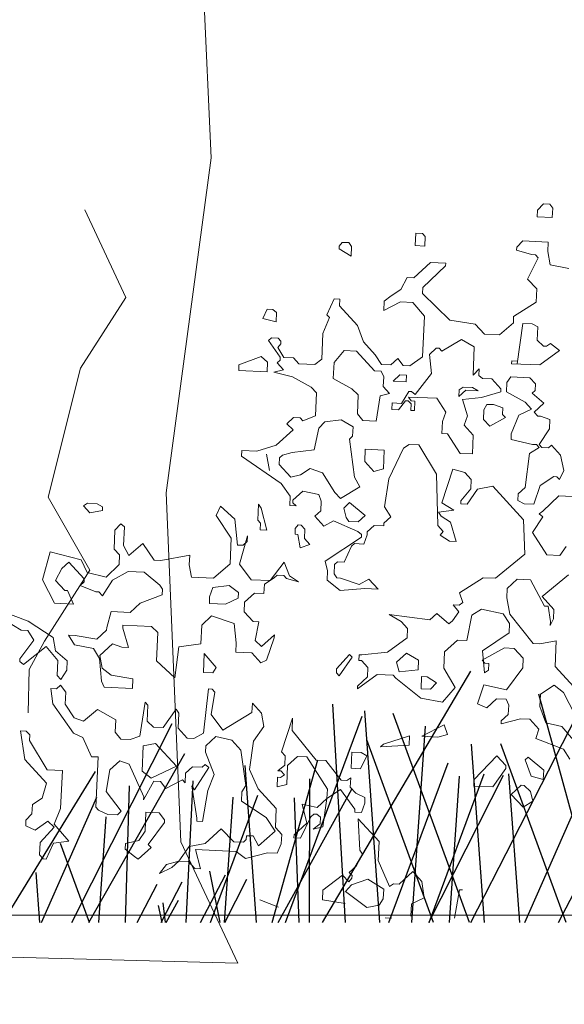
# Model space of a CAD drawing. Header units: metres. Extents: x 199581 to 207779, y 462378 to 466293.
# Tile 41 of 134: x 207401.295 to 207401.96, y 465967.631 to 465968.835. Entities that reach past the tile are written whole.
import ezdxf

# ---------------------------------------------------------------- set-up
doc = ezdxf.new("R2010")
doc.units = ezdxf.units.M
doc.layers.get('0').update_dxf_attribs({"lineweight": 25})
for name, color, linetype, lineweight in [('B-BOOM', 253, 'Continuous', 25), ('B-WE-GR-MAAIVELD-GD-G', 253, 'Continuous', 18), ('V-WE-GR-BOOM-SD', 10, 'Continuous', 18)]:
    doc.layers.add(name, color=color, linetype=linetype, lineweight=lineweight)

# ---------------------------------------------------------------- blocks, each defined once
blk = doc.blocks.new('struik2')
for p, q in [((215453.7045, 542677.9623), (215453.6798, 542677.9336)), ((215453.7332, 542677.9622), (215453.7045, 542677.9623)), ((215453.7455, 542677.9457), (215453.7332, 542677.9622)), ((215453.6798, 542677.9336), (215453.6797, 542677.9049)), ((215453.7453, 542677.9047), (215453.7455, 542677.9457)), ((215453.6797, 542677.9049), (215453.7453, 542677.9047)), ((215453.1584, 542677.8122), (215453.1582, 542677.7589)), ((215453.1871, 542677.8121), (215453.1584, 542677.8122)), ((215453.1994, 542677.7998), (215453.1871, 542677.8121)), ((215453.1992, 542677.7588), (215453.1994, 542677.7998)), ((215453.6219, 542677.7984), (215453.5972, 542677.7698)), ((215453.7327, 542677.7981), (215453.6219, 542677.7984)), ((215453.7325, 542677.757), (215453.7327, 542677.7981)), ((215452.8423, 542677.7599), (215452.83, 542677.7435)), ((215452.871, 542677.7598), (215452.8423, 542677.7599)), ((215452.8833, 542677.7434), (215452.871, 542677.7598)), ((215453.1582, 542677.7589), (215453.1992, 542677.7588)), ((215453.5972, 542677.7698), (215453.5972, 542677.7575)), ((215453.5972, 542677.7575), (215453.6627, 542677.7409)), ((215453.7447, 542677.6996), (215453.7325, 542677.757)), ((215452.83, 542677.7435), (215452.8299, 542677.7312)), ((215452.8299, 542677.7312), (215452.8832, 542677.7023)), ((215452.8832, 542677.7023), (215452.8833, 542677.7434)), ((215453.6914, 542677.7285), (215453.6501, 542677.6342)), ((215453.6627, 542677.7409), (215453.6792, 542677.7408)), ((215453.6792, 542677.7408), (215453.6914, 542677.7285)), ((215453.2277, 542677.6889), (215453.1578, 542677.6194)), ((215453.1986, 542677.5783), (215453.2933, 542677.6764)), ((215453.2934, 542677.6887), (215453.2277, 542677.6889)), ((215453.2933, 542677.6764), (215453.2934, 542677.6887)), ((215453.8267, 542677.687), (215453.7447, 542677.6996)), ((215453.129, 542677.6195), (215453.1043, 542677.5663)), ((215453.1578, 542677.6194), (215453.129, 542677.6195)), ((215453.6501, 542677.6342), (215453.691, 542677.5931)), ((215453.1986, 542677.5536), (215453.1986, 542677.5783)), ((215453.691, 542677.5931), (215453.6908, 542677.5356)), ((215453.0631, 542677.5377), (215453.0343, 542677.5131)), ((215453.1043, 542677.5663), (215453.0631, 542677.5377)), ((215453.3213, 542677.4425), (215453.1986, 542677.5536)), ((215453.6908, 542677.5356), (215453.5962, 542677.4703)), ((215452.8169, 542677.5138), (215452.788, 542677.4442)), ((215452.8415, 542677.5138), (215452.8169, 542677.5138)), ((215452.8414, 542677.485), (215452.8415, 542677.5138)), ((215453.0343, 542677.5131), (215453.0342, 542677.4721)), ((215453.0342, 542677.4721), (215453.1041, 542677.5129)), ((215453.1041, 542677.5129), (215453.1574, 542677.5127)), ((215453.1574, 542677.5127), (215453.2106, 542677.4551)), ((215452.5296, 542677.4573), (215452.513, 542677.4164)), ((215452.5542, 542677.4573), (215452.5296, 542677.4573)), ((215452.5705, 542677.4449), (215452.5542, 542677.4573)), ((215452.9232, 542677.4027), (215452.8414, 542677.485)), ((215453.2106, 542677.4551), (215453.21, 542677.2787)), ((215453.5962, 542677.4703), (215453.5961, 542677.4416)), ((215452.513, 542677.4164), (215452.5704, 542677.4039)), ((215452.5704, 542677.4039), (215452.5705, 542677.4449)), ((215452.8002, 542677.4319), (215452.7754, 542677.3622)), ((215452.788, 542677.4442), (215452.8002, 542677.4319)), ((215452.9517, 542677.3329), (215452.9232, 542677.4027)), ((215453.432, 542677.4298), (215453.3213, 542677.4425)), ((215453.4729, 542677.3887), (215453.432, 542677.4298)), ((215453.5961, 542677.4416), (215453.5385, 542677.3884)), ((215453.6372, 542677.4415), (215453.6202, 542677.2651)), ((215453.6782, 542677.4413), (215453.6372, 542677.4415)), ((215453.7028, 542677.4289), (215453.6782, 542677.4413)), ((215453.7026, 542677.3715), (215453.7028, 542677.4289)), ((215452.7754, 542677.3622), (215452.775, 542677.2514)), ((215453.3743, 542677.3603), (215453.2921, 542677.3072)), ((215453.4317, 542677.3314), (215453.3743, 542677.3603)), ((215453.5385, 542677.3884), (215453.4729, 542677.3887)), ((215453.7312, 542677.3468), (215453.7026, 542677.3715)), ((215452.5538, 542677.3342), (215452.5414, 542677.3219)), ((215452.5414, 542677.3219), (215452.5945, 542677.252)), ((215452.5825, 542677.3341), (215452.5538, 542677.3342)), ((215452.5948, 542677.3217), (215452.5825, 542677.3341)), ((215452.5947, 542677.3094), (215452.5948, 542677.3217)), ((215453.0049, 542677.2794), (215452.9517, 542677.3329)), ((215453.2676, 542677.3196), (215453.2387, 542677.291)), ((215453.2799, 542677.3195), (215453.2676, 542677.3196)), ((215453.2921, 542677.3072), (215453.2799, 542677.3195)), ((215453.4313, 542677.2083), (215453.4317, 542677.3314)), ((215453.7186, 542677.2648), (215453.8009, 542677.3302)), ((215453.7435, 542677.3468), (215453.7312, 542677.3468)), ((215453.76, 542677.359), (215453.7435, 542677.3468)), ((215453.8009, 542677.3302), (215453.76, 542677.359)), ((215452.5824, 542677.2931), (215452.5947, 542677.3094)), ((215452.6109, 542677.252), (215452.5824, 542677.2931)), ((215452.8695, 542677.2921), (215452.8283, 542677.2389)), ((215452.9229, 542677.292), (215452.8695, 542677.2921)), ((215453.0046, 542677.2097), (215452.9229, 542677.292)), ((215453.0335, 542677.2383), (215453.0049, 542677.2794)), ((215453.21, 542677.2787), (215453.1565, 542677.2379)), ((215453.2387, 542677.291), (215453.2508, 542677.2089)), ((215453.6202, 542677.2774), (215453.5956, 542677.2775)), ((215453.5956, 542677.2775), (215453.5956, 542677.2652)), ((215453.6202, 542677.2651), (215453.6202, 542677.2774)), ((215452.5125, 542677.2523), (215452.418, 542677.2115)), ((215452.5411, 542677.2276), (215452.5125, 542677.2523)), ((215452.5945, 542677.2397), (215452.5821, 542677.2274)), ((215452.5945, 542677.252), (215452.5945, 542677.2397)), ((215452.652, 542677.2518), (215452.6109, 542677.252)), ((215452.6765, 542677.2271), (215452.652, 542677.2518)), ((215452.775, 542677.2514), (215452.7462, 542677.2269)), ((215452.8283, 542677.2389), (215452.8281, 542677.1692)), ((215453.0745, 542677.2382), (215453.0335, 542677.2383)), ((215453.1033, 542677.2668), (215453.0745, 542677.2382)), ((215453.1278, 542677.238), (215453.1033, 542677.2668)), ((215453.1565, 542677.2379), (215453.1278, 542677.238)), ((215453.456, 542677.2369), (215453.4313, 542677.2083)), ((215453.4559, 542677.2082), (215453.456, 542677.2369)), ((215453.5956, 542677.2652), (215453.7186, 542677.2648)), ((215452.418, 542677.2115), (215452.4179, 542677.1869)), ((215452.541, 542677.1865), (215452.5411, 542677.2276)), ((215452.6108, 542677.1986), (215452.5697, 542677.1864)), ((215452.5821, 542677.2274), (215452.6108, 542677.1986)), ((215452.7462, 542677.2269), (215452.6765, 542677.2271)), ((215453.0334, 542677.2096), (215453.0046, 542677.2097)), ((215453.0456, 542677.1849), (215453.0334, 542677.2096)), ((215453.1154, 542677.197), (215453.0866, 542677.1684)), ((215453.1441, 542677.1969), (215453.1154, 542677.197)), ((215453.144, 542677.1682), (215453.1441, 542677.1969)), ((215453.2508, 542677.2089), (215453.1848, 542677.1147)), ((215453.4723, 542677.1958), (215453.4559, 542677.2082)), ((215453.5133, 542677.1957), (215453.4723, 542677.1958)), ((215453.5542, 542677.1546), (215453.5133, 542677.1957)), ((215453.5954, 542677.2078), (215453.5789, 542677.1832)), ((215453.6774, 542677.2075), (215453.5954, 542677.2078)), ((215453.702, 542677.1828), (215453.6774, 542677.2075)), ((215452.4179, 542677.1869), (215452.541, 542677.1865)), ((215452.5697, 542677.1864), (215452.6517, 542677.1698)), ((215452.6517, 542677.1698), (215452.7336, 542677.1285)), ((215452.8281, 542677.1692), (215452.91, 542677.1279)), ((215453.0455, 542677.1439), (215453.0456, 542677.1849)), ((215453.0866, 542677.1684), (215453.144, 542677.1682)), ((215453.3901, 542677.1551), (215453.3736, 542677.1428)), ((215453.4311, 542677.155), (215453.3901, 542677.1551)), ((215453.4557, 542677.1426), (215453.4311, 542677.155)), ((215453.5542, 542677.1423), (215453.5542, 542677.1546)), ((215453.5789, 542677.1832), (215453.5788, 542677.1422)), ((215453.6895, 542677.1418), (215453.7019, 542677.1541)), ((215453.7019, 542677.1541), (215453.702, 542677.1828)), ((215452.7336, 542677.1285), (215452.7582, 542677.1038)), ((215452.91, 542677.1279), (215452.9387, 542677.1032)), ((215453.033, 542677.1029), (215453.0741, 542677.1151)), ((215453.0741, 542677.1151), (215453.0455, 542677.1439)), ((215453.1562, 542677.1271), (215453.1273, 542677.0739)), ((215453.1685, 542677.1271), (215453.1562, 542677.1271)), ((215453.1848, 542677.1147), (215453.1685, 542677.1271)), ((215453.3736, 542677.1428), (215453.3736, 542677.1141)), ((215453.3736, 542677.1141), (215453.4024, 542677.1427)), ((215453.3899, 542677.1018), (215453.472, 542677.1138)), ((215453.4024, 542677.1427), (215453.4557, 542677.1426)), ((215453.472, 542677.1138), (215453.5542, 542677.1423)), ((215453.5788, 542677.1422), (215453.6607, 542677.1009)), ((215453.7427, 542677.1006), (215453.6895, 542677.1418)), ((215452.7582, 542677.1038), (215452.7578, 542677.0053)), ((215452.9387, 542677.1032), (215452.9384, 542677.0212)), ((215453.0204, 542676.9922), (215453.033, 542677.1029)), ((215453.0863, 542677.074), (215453.0862, 542677.0453)), ((215453.1273, 542677.0739), (215453.0863, 542677.074)), ((215453.1149, 542677.0452), (215453.1437, 542677.0861)), ((215453.1437, 542677.0861), (215453.156, 542677.0861)), ((215453.156, 542677.0861), (215453.1683, 542677.0738)), ((215453.1683, 542677.0861), (215453.1561, 542677.1025)), ((215453.1561, 542677.1025), (215453.2792, 542677.1021)), ((215453.1683, 542677.0738), (215453.1682, 542677.045)), ((215453.1848, 542677.086), (215453.1683, 542677.0861)), ((215453.1846, 542677.045), (215453.1848, 542677.086)), ((215453.2792, 542677.1021), (215453.32, 542677.0445)), ((215453.4143, 542677.0319), (215453.3899, 542677.1018)), ((215453.4965, 542677.085), (215453.4842, 542677.0604)), ((215453.5253, 542677.0849), (215453.4965, 542677.085)), ((215453.5662, 542677.0725), (215453.5253, 542677.0849)), ((215453.5661, 542677.0438), (215453.5662, 542677.0725)), ((215453.6893, 542677.0721), (215453.6359, 542677.0435)), ((215453.6607, 542677.1009), (215453.6893, 542677.0721)), ((215453.7016, 542677.0597), (215453.7427, 542677.1006)), ((215452.9384, 542677.0212), (215452.9629, 542676.9924)), ((215453.0862, 542677.0453), (215453.1149, 542677.0452)), ((215453.1682, 542677.045), (215453.1846, 542677.045)), ((215453.32, 542677.0445), (215453.3076, 542677.0036)), ((215453.4019, 542676.991), (215453.4143, 542677.0319)), ((215453.4842, 542677.0604), (215453.484, 542677.0194)), ((215453.484, 542677.0194), (215453.5126, 542676.9906)), ((215453.5126, 542676.9906), (215453.5784, 542677.0314)), ((215453.5784, 542677.0314), (215453.5661, 542677.0438)), ((215453.6359, 542677.0435), (215453.6069, 542676.9616)), ((215453.7179, 542677.0433), (215453.7016, 542677.0597)), ((215453.7302, 542677.0432), (215453.7179, 542677.0433)), ((215453.7712, 542677.0308), (215453.7302, 542677.0432)), ((215453.7711, 542676.9898), (215453.7712, 542677.0308)), ((215452.6634, 542676.9933), (215452.6346, 542676.9647)), ((215452.6922, 542676.9932), (215452.6634, 542676.9933)), ((215452.7044, 542676.9809), (215452.6922, 542676.9932)), ((215452.7578, 542677.0053), (215452.7044, 542676.9809)), ((215452.7988, 542676.9806), (215452.7741, 542676.9519)), ((215452.8686, 542676.9927), (215452.7988, 542676.9806)), ((215452.9218, 542676.9638), (215452.8686, 542676.9927)), ((215452.9629, 542676.9924), (215453.0204, 542676.9922)), ((215453.3076, 542677.0036), (215453.3074, 542676.9502)), ((215453.4428, 542676.9498), (215453.4019, 542676.991)), ((215453.7298, 542676.9202), (215453.7711, 542676.9898)), ((215452.6633, 542676.94), (215452.5933, 542676.8705)), ((215452.6346, 542676.9647), (215452.6633, 542676.94)), ((215452.7741, 542676.9519), (215452.7574, 542676.8576)), ((215452.9217, 542676.9228), (215452.9218, 542676.9638)), ((215453.3074, 542676.9502), (215453.332, 542676.9502)), ((215453.332, 542676.9502), (215453.3892, 542676.8679)), ((215453.4425, 542676.8677), (215453.4428, 542676.9498)), ((215453.6069, 542676.9616), (215453.6068, 542676.937)), ((215453.6068, 542676.937), (215453.7011, 542676.9202)), ((215452.9093, 542676.9105), (215452.9217, 542676.9228)), ((215452.9375, 542676.7463), (215452.9093, 542676.9105)), ((215453.1431, 542676.881), (215453.1677, 542676.8973)), ((215453.1677, 542676.8973), (215453.2088, 542676.8972)), ((215453.2088, 542676.8972), (215453.2904, 542676.7739)), ((215453.7298, 542676.9078), (215453.6887, 542676.8793)), ((215453.7011, 542676.9202), (215453.7175, 542676.9202)), ((215453.7175, 542676.9202), (215453.7298, 542676.9078)), ((215453.7421, 542676.9078), (215453.7298, 542676.9202)), ((215453.7708, 542676.9077), (215453.7421, 542676.9078)), ((215453.7832, 542676.92), (215453.7708, 542676.9077)), ((215453.8241, 542676.8788), (215453.7832, 542676.92)), ((215452.5933, 542676.8705), (215452.5112, 542676.842)), ((215452.7574, 542676.8576), (215452.663, 542676.8415)), ((215452.9789, 542676.8692), (215452.9788, 542676.8159)), ((215453.061, 542676.869), (215452.9789, 542676.8692)), ((215453.0607, 542676.7869), (215453.061, 542676.869)), ((215453.0852, 542676.7458), (215453.1431, 542676.881)), ((215453.3892, 542676.8679), (215453.4425, 542676.8677)), ((215453.6887, 542676.8793), (215453.6759, 542676.7316)), ((215453.8403, 542676.8131), (215453.8241, 542676.8788)), ((215452.4455, 542676.8422), (215452.4454, 542676.8176)), ((215452.4454, 542676.8176), (215452.6215, 542676.7063)), ((215452.5112, 542676.842), (215452.4455, 542676.8422)), ((215452.5683, 542676.7598), (215452.5522, 542676.8296)), ((215452.5522, 542676.8296), (215452.5683, 542676.7598)), ((215452.6219, 542676.8294), (215452.6095, 542676.8171)), ((215452.6095, 542676.8171), (215452.6095, 542676.7884)), ((215452.663, 542676.8415), (215452.6219, 542676.8294)), ((215452.9788, 542676.8159), (215453.0197, 542676.7748)), ((215453.8237, 542676.7722), (215453.8403, 542676.8131)), ((215452.6095, 542676.7884), (215452.6626, 542676.7349)), ((215452.7037, 542676.7471), (215452.7448, 542676.7756)), ((215452.7448, 542676.7756), (215452.7981, 542676.7591)), ((215453.0197, 542676.7748), (215453.0607, 542676.7869)), ((215453.2904, 542676.7739), (215453.3061, 542676.5523)), ((215453.3187, 542676.6507), (215453.3602, 542676.7983)), ((215453.3602, 542676.7983), (215453.4135, 542676.7858)), ((215453.4135, 542676.7858), (215453.4421, 542676.757)), ((215453.7416, 542676.7437), (215453.7992, 542676.7846)), ((215453.7992, 542676.7846), (215453.8115, 542676.7845)), ((215453.8115, 542676.7845), (215453.8237, 542676.7722)), ((215452.6626, 542676.7349), (215452.7037, 542676.7471)), ((215452.7981, 542676.7591), (215452.8552, 542676.6768)), ((215452.962, 542676.7052), (215452.9375, 542676.7463)), ((215453.0725, 542676.6228), (215453.0852, 542676.7458)), ((215453.4421, 542676.757), (215453.442, 542676.716)), ((215453.4707, 542676.7159), (215453.5364, 542676.7321)), ((215453.5364, 542676.7321), (215453.6755, 542676.5921)), ((215453.6759, 542676.7316), (215453.6471, 542676.703)), ((215453.7167, 542676.6617), (215453.7416, 542676.7437)), ((215452.6215, 542676.7063), (215452.6623, 542676.6528)), ((215452.8798, 542676.6521), (215452.962, 542676.7052)), ((215453.442, 542676.716), (215453.4008, 542676.6628)), ((215453.4295, 542676.6504), (215453.4707, 542676.7159)), ((215453.6471, 542676.703), (215453.647, 542676.6743)), ((215453.7576, 542676.6329), (215453.8235, 542676.7024)), ((215453.8235, 542676.7024), (215453.8809, 542676.7022)), ((215452.6623, 542676.6528), (215452.6622, 542676.6118)), ((215452.6746, 542676.6364), (215452.7158, 542676.6773)), ((215452.6746, 542676.6241), (215452.6746, 542676.6364)), ((215452.7158, 542676.6773), (215452.7855, 542676.6647)), ((215452.7855, 542676.6647), (215452.7977, 542676.636)), ((215452.7977, 542676.636), (215452.7975, 542676.595)), ((215452.8552, 542676.6768), (215452.8798, 542676.6521)), ((215452.9207, 542676.6356), (215452.8961, 542676.6111)), ((215452.9903, 542676.582), (215452.9207, 542676.6356)), ((215453.372, 542676.6218), (215453.3187, 542676.6507)), ((215453.4008, 542676.6628), (215453.4008, 542676.6505)), ((215453.4008, 542676.6505), (215453.4295, 542676.6504)), ((215453.647, 542676.6743), (215453.6757, 542676.6619)), ((215453.6757, 542676.6619), (215453.7167, 542676.6617)), ((215452.3627, 542676.5964), (215452.3461, 542676.5554)), ((215452.4282, 542676.5428), (215452.3627, 542676.5964)), ((215452.5268, 542676.6122), (215452.5266, 542676.5425)), ((215452.5391, 542676.5958), (215452.5268, 542676.6122)), ((215452.5675, 542676.5013), (215452.5391, 542676.5958)), ((215452.6622, 542676.6118), (215452.6909, 542676.6117)), ((215452.6909, 542676.6117), (215452.6746, 542676.6241)), ((215452.7975, 542676.595), (215452.7728, 542676.5704)), ((215452.8961, 542676.6111), (215452.9082, 542676.57)), ((215453.1011, 542676.5817), (215453.0725, 542676.6228)), ((215453.3063, 542676.6097), (215453.372, 542676.6218)), ((215453.3185, 542676.5933), (215453.3063, 542676.6097)), ((215453.3595, 542676.5685), (215453.3185, 542676.5933)), ((215453.7163, 542676.5387), (215453.7576, 542676.6083)), ((215453.7412, 542676.6206), (215453.7576, 542676.6329)), ((215453.7576, 542676.6083), (215453.7412, 542676.6206)), ((215451.7883, 542676.5859), (215451.7719, 542676.5736)), ((215451.7719, 542676.5736), (215451.8005, 542676.5448)), ((215451.8293, 542676.5858), (215451.7883, 542676.5859)), ((215451.8005, 542676.5448), (215451.8539, 542676.557)), ((215451.8539, 542676.5734), (215451.8293, 542676.5858)), ((215451.8539, 542676.557), (215451.8539, 542676.5734)), ((215452.3461, 542676.5554), (215452.4156, 542676.4608)), ((215452.7728, 542676.5704), (215452.8137, 542676.5293)), ((215452.8137, 542676.5293), (215452.8548, 542676.5538)), ((215452.8548, 542676.5538), (215452.9614, 542676.5124)), ((215452.9082, 542676.57), (215452.9205, 542676.5535)), ((215452.9205, 542676.5535), (215452.9615, 542676.5534)), ((215452.9615, 542676.5534), (215452.9903, 542676.582)), ((215453.0722, 542676.5407), (215453.0723, 542676.5531)), ((215453.0723, 542676.5531), (215453.1011, 542676.5817)), ((215453.3061, 542676.5523), (215453.3306, 542676.5276)), ((215453.3879, 542676.4864), (215453.3595, 542676.5685)), ((215453.6755, 542676.5921), (215453.6873, 542676.4444)), ((215452.4442, 542676.432), (215452.4282, 542676.5428)), ((215452.5266, 542676.5425), (215452.5389, 542676.5302)), ((215452.5389, 542676.5302), (215452.5388, 542676.5014)), ((215452.6906, 542676.5133), (215452.6905, 542676.4886)), ((215452.703, 542676.5296), (215452.6906, 542676.5133)), ((215452.7153, 542676.5296), (215452.703, 542676.5296)), ((215452.7316, 542676.5131), (215452.7153, 542676.5296)), ((215452.7315, 542676.4721), (215452.7316, 542676.5131)), ((215452.9614, 542676.5124), (215452.9777, 542676.5)), ((215453.0024, 542676.5123), (215453.0312, 542676.5409)), ((215453.0024, 542676.4999), (215453.0024, 542676.5123)), ((215453.0312, 542676.5409), (215453.0722, 542676.5407)), ((215453.3306, 542676.5276), (215453.3183, 542676.5112)), ((215453.3183, 542676.5112), (215453.3592, 542676.4865)), ((215453.7816, 542676.4441), (215453.7163, 542676.5387)), ((215451.911, 542676.4747), (215451.9108, 542676.3927)), ((215451.9357, 542676.5034), (215451.911, 542676.4747)), ((215451.9521, 542676.491), (215451.9357, 542676.5034)), ((215451.9518, 542676.409), (215451.9521, 542676.491)), ((215452.4563, 542676.3499), (215452.4854, 542676.4729)), ((215452.4854, 542676.4729), (215452.4853, 542676.4483)), ((215452.5388, 542676.5014), (215452.5675, 542676.5013)), ((215452.6905, 542676.4886), (215452.7028, 542676.4886)), ((215452.7028, 542676.4886), (215452.715, 542676.4311)), ((215452.756, 542676.4474), (215452.7315, 542676.4721)), ((215452.9777, 542676.4877), (215452.8256, 542676.3774)), ((215452.9777, 542676.5), (215452.9777, 542676.4877)), ((215452.9899, 542676.459), (215453.0024, 542676.4999)), ((215453.3592, 542676.4865), (215453.3879, 542676.4864)), ((215453.8638, 542676.4849), (215453.8391, 542676.4439)), ((215452.4156, 542676.4608), (215452.4152, 542676.35)), ((215452.4688, 542676.4319), (215452.4442, 542676.432)), ((215452.4853, 542676.4483), (215452.4688, 542676.4319)), ((215452.715, 542676.4311), (215452.756, 542676.4474)), ((215452.9076, 542676.3772), (215452.9365, 542676.4468)), ((215452.9365, 542676.4468), (215452.9489, 542676.4591)), ((215452.9489, 542676.4591), (215452.9899, 542676.459)), ((215453.6873, 542676.4444), (215453.5639, 542676.334)), ((215453.8391, 542676.4439), (215453.7816, 542676.4441)), ((215451.9108, 542676.3927), (215451.9353, 542676.368)), ((215451.9763, 542676.3679), (215451.9518, 542676.409)), ((215452.0339, 542676.421), (215451.9763, 542676.3679)), ((215452.087, 542676.3511), (215452.0339, 542676.421)), ((215451.6358, 542676.369), (215451.6067, 542676.246)), ((215451.7711, 542676.3398), (215451.6358, 542676.369)), ((215451.7997, 542676.2864), (215451.7711, 542676.3398)), ((215451.9353, 542676.368), (215451.9352, 542676.327)), ((215452.1158, 542676.351), (215452.087, 542676.3511)), ((215452.2389, 542676.3793), (215452.1158, 542676.351)), ((215452.2388, 542676.3383), (215452.2389, 542676.3793)), ((215452.2509, 542676.2849), (215452.2388, 542676.3383)), ((215452.4152, 542676.35), (215452.3453, 542676.2846)), ((215452.5094, 542676.2841), (215452.4563, 542676.3499)), ((215452.6491, 542676.3657), (215452.5914, 542676.2838)), ((215452.6735, 542676.3082), (215452.6491, 542676.3657)), ((215452.8256, 542676.3774), (215452.8377, 542676.3364)), ((215452.8664, 542676.324), (215452.8665, 542676.365)), ((215452.8665, 542676.365), (215452.8789, 542676.3773)), ((215452.8789, 542676.3773), (215452.9076, 542676.3772)), ((215453.7688, 542676.2636), (215453.8798, 542676.3617)), ((215451.6641, 542676.2458), (215451.6889, 542676.299)), ((215451.6889, 542676.299), (215451.7177, 542676.3277)), ((215451.7177, 542676.3277), (215451.7873, 542676.2577)), ((215451.9352, 542676.327), (215451.8817, 542676.2697)), ((215451.9103, 542676.2573), (215451.9761, 542676.2981)), ((215451.9761, 542676.2981), (215452.0458, 542676.2979)), ((215452.0458, 542676.2979), (215452.1154, 542676.2443)), ((215452.5668, 542676.2675), (215452.6079, 542676.2961)), ((215452.6079, 542676.2961), (215452.6202, 542676.3084)), ((215452.6202, 542676.3084), (215452.6489, 542676.3083)), ((215452.6489, 542676.3083), (215452.6612, 542676.2959)), ((215452.6612, 542676.2959), (215452.7145, 542676.2834)), ((215452.7145, 542676.2834), (215452.6735, 542676.3082)), ((215452.8377, 542676.3364), (215452.8376, 542676.2954)), ((215452.8376, 542676.2954), (215452.8949, 542676.2541)), ((215452.8787, 542676.3075), (215452.8664, 542676.324)), ((215452.8951, 542676.3075), (215452.8787, 542676.3075)), ((215452.977, 542676.2826), (215452.8951, 542676.3075)), ((215453.0181, 542676.3071), (215452.977, 542676.2826)), ((215453.059, 542676.2659), (215453.0181, 542676.3071)), ((215453.5105, 542676.3342), (215453.4118, 542676.2648)), ((215453.5639, 542676.334), (215453.5105, 542676.3342)), ((215453.6171, 542676.2928), (215453.6582, 542676.3337)), ((215453.6582, 542676.3337), (215453.7156, 542676.3335)), ((215453.7156, 542676.3335), (215453.7809, 542676.2226)), ((215451.7873, 542676.2577), (215451.7872, 542676.2454)), ((215451.8817, 542676.2697), (215451.7997, 542676.2864)), ((215451.8691, 542676.1877), (215451.9103, 542676.2573)), ((215452.3453, 542676.2846), (215452.2509, 542676.2849)), ((215452.4149, 542676.2557), (215452.3451, 542676.2436)), ((215452.4559, 542676.2268), (215452.4149, 542676.2557)), ((215452.5914, 542676.2838), (215452.5094, 542676.2841)), ((215452.5666, 542676.2265), (215452.5668, 542676.2675)), ((215452.8949, 542676.2541), (215453.0016, 542676.2661)), ((215453.0016, 542676.2661), (215453.059, 542676.2659)), ((215453.4118, 542676.2648), (215453.4281, 542676.2237)), ((215453.6169, 542676.2518), (215453.6171, 542676.2928)), ((215453.8219, 542676.2101), (215453.7688, 542676.2636)), ((215451.6067, 542676.246), (215451.6638, 542676.1473)), ((215451.705, 542676.2046), (215451.6641, 542676.2458)), ((215451.7872, 542676.2454), (215451.7708, 542676.229)), ((215451.7708, 542676.229), (215451.8404, 542676.2042)), ((215452.1154, 542676.2443), (215452.1277, 542676.2279)), ((215452.1277, 542676.2279), (215452.1276, 542676.2033)), ((215452.3451, 542676.2436), (215452.3327, 542676.2026)), ((215452.4558, 542676.2022), (215452.4559, 542676.2268)), ((215452.4844, 542676.1857), (215452.5256, 542676.2266)), ((215452.5256, 542676.2266), (215452.5666, 542676.2265)), ((215453.4117, 542676.2115), (215453.3871, 542676.2115)), ((215453.3871, 542676.2115), (215453.4116, 542676.1827)), ((215453.4281, 542676.2237), (215453.4117, 542676.2115)), ((215453.6331, 542676.182), (215453.6169, 542676.2518)), ((215453.7809, 542676.2226), (215453.7973, 542676.2225)), ((215453.7973, 542676.2225), (215453.8094, 542676.1568)), ((215453.8218, 542676.1691), (215453.8219, 542676.2101)), ((215451.7173, 542676.2046), (215451.705, 542676.2046)), ((215451.7459, 542676.1471), (215451.7173, 542676.2046)), ((215451.8404, 542676.2042), (215451.8527, 542676.2042)), ((215451.8527, 542676.2042), (215451.8691, 542676.1877)), ((215452.1276, 542676.2033), (215452.0331, 542676.1626)), ((215452.3327, 542676.2026), (215452.3326, 542676.1739)), ((215452.3326, 542676.1739), (215452.4024, 542676.1737)), ((215452.4024, 542676.1737), (215452.4558, 542676.2022)), ((215452.4843, 542676.1447), (215452.4844, 542676.1857)), ((215453.3172, 542676.1707), (215453.2884, 542676.1421)), ((215453.3704, 542676.1295), (215453.3172, 542676.1707)), ((215453.4116, 542676.1827), (215453.3868, 542676.1418)), ((215453.4522, 542676.0595), (215453.469, 542676.1702)), ((215453.469, 542676.1702), (215453.5101, 542676.1988)), ((215453.5101, 542676.1988), (215453.6044, 542676.1821)), ((215453.6044, 542676.1821), (215453.633, 542676.141)), ((215453.7394, 542676.0586), (215453.6331, 542676.182)), ((215453.8094, 542676.1404), (215453.8218, 542676.1691)), ((215451.6638, 542676.1473), (215451.7459, 542676.1471)), ((215452.0331, 542676.1626), (215451.9919, 542676.1217)), ((215452.5252, 542676.1035), (215452.4843, 542676.1447)), ((215453.2884, 542676.1421), (215453.112, 542676.1591)), ((215453.112, 542676.1591), (215453.1653, 542676.1302)), ((215453.1653, 542676.1302), (215453.1939, 542676.1014)), ((215453.3868, 542676.1418), (215453.3704, 542676.1295)), ((215453.633, 542676.141), (215453.6328, 542676.1)), ((215453.8094, 542676.1568), (215453.8094, 542676.1404)), ((215451.3765, 542676.1072), (215451.5239, 542676.0247)), ((215451.5528, 542676.0656), (215451.3766, 542676.1236)), ((215451.9099, 542676.1219), (215451.8933, 542676.0522)), ((215451.9919, 542676.1217), (215451.9099, 542676.1219)), ((215452.3036, 542676.0796), (215452.3447, 542676.1205)), ((215452.3447, 542676.1205), (215452.4431, 542676.0915)), ((215452.4431, 542676.0915), (215452.4552, 542676.0094)), ((215452.5498, 542676.1035), (215452.5252, 542676.1035)), ((215452.5372, 542676.0215), (215452.5498, 542676.1035)), ((215453.1939, 542676.1014), (215453.1938, 542676.0604)), ((215453.6328, 542676.1), (215453.5218, 542676.0183)), ((215451.6634, 542675.9997), (215451.5528, 542676.0656)), ((215451.8932, 542676.0399), (215451.8521, 542675.999)), ((215451.8933, 542676.0522), (215451.8932, 542676.0399)), ((215451.963, 542676.052), (215451.963, 542676.0643)), ((215451.963, 542676.0643), (215452.0861, 542676.0639)), ((215451.9915, 542675.9699), (215451.963, 542676.052)), ((215452.0861, 542676.0639), (215452.1147, 542676.0392)), ((215452.1147, 542676.0392), (215452.1144, 542675.9162)), ((215452.3033, 542675.9976), (215452.3036, 542676.0796)), ((215452.6194, 542676.0499), (215452.5659, 542675.9967)), ((215452.6193, 542676.0376), (215452.6194, 542676.0499)), ((215453.1938, 542676.0604), (215453.1115, 542675.995)), ((215453.3577, 542676.0065), (215453.4112, 542676.0597)), ((215453.4112, 542676.0597), (215453.4522, 542676.0595)), ((215453.7681, 542676.0585), (215453.7394, 542676.0586)), ((215453.8379, 542676.0747), (215453.7681, 542676.0585)), ((215453.8375, 542675.9639), (215453.8379, 542676.0747)), ((215451.5239, 542676.0247), (215451.5527, 542676.0246)), ((215451.5527, 542676.0246), (215451.5813, 542675.9835)), ((215451.6755, 542675.9422), (215451.6634, 542675.9997)), ((215451.7577, 542676.0117), (215451.729, 542676.0117)), ((215451.729, 542676.0117), (215451.7576, 542675.9706)), ((215451.8521, 542675.999), (215451.7577, 542676.0117)), ((215452.2089, 542675.9815), (215452.3033, 542675.9976)), ((215452.4552, 542676.0094), (215452.455, 542675.9684)), ((215452.5659, 542675.9967), (215452.5372, 542676.0215)), ((215452.5903, 542675.9392), (215452.6193, 542676.0376)), ((215453.3575, 542675.9368), (215453.3577, 542676.0065)), ((215453.5217, 542675.9773), (215453.6162, 542676.0344)), ((215453.5218, 542676.0183), (215453.5338, 542675.9239)), ((215453.6162, 542676.0344), (215453.6573, 542676.0343)), ((215453.6573, 542676.0343), (215453.6981, 542675.9931)), ((215451.5813, 542675.9835), (215451.5236, 542675.9016)), ((215451.5399, 542675.877), (215451.6345, 542675.9587)), ((215451.6345, 542675.9587), (215451.6876, 542675.9011)), ((215451.7576, 542675.9706), (215451.8396, 542675.9581)), ((215451.8396, 542675.9581), (215451.8682, 542675.9169)), ((215451.8682, 542675.9293), (215451.9218, 542675.9824)), ((215451.9218, 542675.9824), (215451.9627, 542675.97)), ((215451.9627, 542675.97), (215451.9915, 542675.9699)), ((215452.1962, 542675.8461), (215452.2089, 542675.9815)), ((215452.3196, 542675.9565), (215452.3193, 542675.8745)), ((215452.3728, 542675.8989), (215452.3196, 542675.9565)), ((215452.455, 542675.9684), (215452.5248, 542675.9682)), ((215452.5248, 542675.9682), (215452.5657, 542675.927)), ((215452.9474, 542675.9791), (215452.8938, 542675.9136)), ((215452.906, 542675.8849), (215452.9596, 542675.9668)), ((215452.9596, 542675.9668), (215452.9474, 542675.9791)), ((215452.9884, 542675.979), (215452.9883, 542675.9544)), ((215452.9883, 542675.9544), (215453.0006, 542675.9543)), ((215453.0007, 542675.9789), (215452.9884, 542675.979)), ((215453.0006, 542675.9543), (215453.0292, 542675.9255)), ((215453.1115, 542675.995), (215453.0007, 542675.9789)), ((215453.1935, 542675.9947), (215453.1524, 542675.9538)), ((215453.1524, 542675.9538), (215453.1646, 542675.9128)), ((215453.2468, 542675.9658), (215453.1935, 542675.9947)), ((215453.2467, 542675.9248), (215453.2468, 542675.9658)), ((215453.534, 542675.9649), (215453.5217, 542675.9773)), ((215453.5504, 542675.9649), (215453.534, 542675.9649)), ((215453.5503, 542675.9361), (215453.5504, 542675.9649)), ((215453.6981, 542675.9931), (215453.698, 542675.9521)), ((215453.9725, 542675.8281), (215453.8375, 542675.9639)), ((215451.7287, 542675.901), (215451.6755, 542675.9422)), ((215451.8804, 542675.8759), (215451.8682, 542675.9293)), ((215451.8682, 542675.9169), (215451.8802, 542675.8184)), ((215452.1144, 542675.9162), (215452.1962, 542675.8461)), ((215452.5657, 542675.927), (215452.5903, 542675.9392)), ((215452.8938, 542675.9136), (215452.8938, 542675.8972)), ((215453.0292, 542675.9255), (215453.0291, 542675.8845)), ((215453.1646, 542675.9128), (215453.2467, 542675.9248)), ((215453.4105, 542675.8545), (215453.3575, 542675.9368)), ((215453.5338, 542675.9239), (215453.5503, 542675.9361)), ((215453.698, 542675.9521), (215453.6321, 542675.8538)), ((215451.5236, 542675.9016), (215451.5235, 542675.8893)), ((215451.5235, 542675.8893), (215451.5399, 542675.877)), ((215451.6876, 542675.9011), (215451.6874, 542675.8355)), ((215451.7285, 542675.86), (215451.7287, 542675.901)), ((215451.9213, 542675.847), (215451.8804, 542675.8759)), ((215452.3193, 542675.8745), (215452.3604, 542675.8743)), ((215452.3604, 542675.8743), (215452.3728, 542675.8989)), ((215452.8938, 542675.8972), (215452.906, 542675.8849)), ((215452.9879, 542675.8313), (215453.0702, 542675.8967)), ((215453.0291, 542675.8845), (215452.9879, 542675.8436)), ((215453.0702, 542675.8967), (215453.1399, 542675.8964)), ((215453.1399, 542675.8964), (215453.1522, 542675.8841)), ((215453.1522, 542675.8841), (215453.2627, 542675.8017)), ((215453.263, 542675.896), (215453.2628, 542675.8427)), ((215453.2876, 542675.896), (215453.263, 542675.896)), ((215453.3285, 542675.8712), (215453.2876, 542675.896)), ((215453.3038, 542675.8426), (215453.3285, 542675.8712)), ((215453.5337, 542675.8706), (215453.5088, 542675.7886)), ((215453.6321, 542675.8538), (215453.5337, 542675.8706)), ((215453.7797, 542675.8411), (215453.8373, 542675.8819)), ((215453.8373, 542675.8819), (215453.8782, 542675.853)), ((215451.6874, 542675.8355), (215451.7038, 542675.819)), ((215451.7038, 542675.819), (215451.7285, 542675.86)), ((215452.0156, 542675.8344), (215451.9213, 542675.847)), ((215452.0155, 542675.7934), (215452.0156, 542675.8344)), ((215452.9879, 542675.8436), (215452.9879, 542675.8313)), ((215453.2628, 542675.8427), (215453.3038, 542675.8426)), ((215453.357, 542675.7891), (215453.4105, 542675.8545)), ((215453.7795, 542675.7877), (215453.7797, 542675.8411)), ((215453.8782, 542675.853), (215453.9312, 542675.7585)), ((215451.7037, 542675.7944), (215451.6873, 542675.778)), ((215451.7282, 542675.7656), (215451.7037, 542675.7944)), ((215451.8802, 542675.8184), (215451.8924, 542675.7938)), ((215451.8924, 542675.7938), (215452.0155, 542675.7934)), ((215452.3437, 542675.8046), (215452.3308, 542675.6119)), ((215452.3601, 542675.8046), (215452.3437, 542675.8046)), ((215452.3598, 542675.6938), (215452.3724, 542675.7922)), ((215452.3724, 542675.7922), (215452.3601, 542675.8046)), ((215453.2627, 542675.8017), (215453.357, 542675.7891)), ((215453.5088, 542675.7886), (215453.5497, 542675.772)), ((215453.5497, 542675.772), (215453.5909, 542675.8129)), ((215453.5909, 542675.8129), (215453.6319, 542675.8128)), ((215453.6319, 542675.8128), (215453.6442, 542675.7882)), ((215453.6442, 542675.7882), (215453.644, 542675.7471)), ((215453.808, 542675.7179), (215453.7795, 542675.7877)), ((215451.6873, 542675.778), (215451.6626, 542675.7781)), ((215451.6626, 542675.7781), (215451.6747, 542675.7124)), ((215451.7281, 542675.7123), (215451.7282, 542675.7656)), ((215452.5364, 542675.7507), (215452.5362, 542675.7097)), ((215452.5773, 542675.7095), (215452.5364, 542675.7507)), ((215453.644, 542675.7471), (215453.6152, 542675.7185)), ((215451.6747, 542675.7124), (215451.7687, 542675.5891)), ((215451.7689, 542675.6547), (215451.7281, 542675.7123)), ((215452.0727, 542675.7358), (215452.0559, 542675.5881)), ((215452.085, 542675.7234), (215452.0727, 542675.7358)), ((215452.0848, 542675.6537), (215452.085, 542675.7234)), ((215452.208, 542675.7107), (215452.1545, 542675.6289)), ((215452.2203, 542675.6943), (215452.208, 542675.7107)), ((215452.5362, 542675.7097), (215452.4129, 542675.628)), ((215452.5894, 542675.6521), (215452.5773, 542675.7095)), ((215453.6152, 542675.7062), (215453.6973, 542675.7305)), ((215453.6152, 542675.7185), (215453.6152, 542675.7062)), ((215453.6973, 542675.7305), (215453.7383, 542675.7304)), ((215453.7383, 542675.7304), (215453.7792, 542675.6893)), ((215453.8777, 542675.7054), (215453.808, 542675.7179)), ((215453.9309, 542675.6477), (215453.8777, 542675.7054)), ((215451.8675, 542675.6954), (215451.8099, 542675.6423)), ((215451.9494, 542675.6541), (215451.8675, 542675.6954)), ((215452.2201, 542675.6286), (215452.2203, 542675.6943)), ((215452.4129, 542675.628), (215452.3598, 542675.6938)), ((215452.7126, 542675.6927), (215452.6711, 542675.5451)), ((215452.7124, 542675.6394), (215452.7126, 542675.6927)), ((215453.369, 542675.6906), (215453.2744, 542675.6376)), ((215453.3853, 542675.6495), (215453.369, 542675.6906)), ((215453.7792, 542675.6893), (215453.7668, 542675.6483)), ((215451.8099, 542675.6423), (215451.7689, 542675.6547)), ((215451.9492, 542675.6008), (215451.9494, 542675.6541)), ((215452.1134, 542675.629), (215452.0848, 542675.6537)), ((215452.1545, 542675.6289), (215452.1134, 542675.629)), ((215452.261, 542675.5875), (215452.2201, 542675.6286)), ((215452.5482, 542675.5866), (215452.5894, 542675.6521)), ((215452.8228, 542675.5159), (215452.7124, 542675.6394)), ((215453.2211, 542675.6377), (215453.1102, 542675.5971)), ((215453.221, 542675.5967), (215453.2211, 542675.6377)), ((215453.2744, 542675.6376), (215453.3442, 542675.6373)), ((215453.3442, 542675.6373), (215453.3853, 542675.6495)), ((215453.7668, 542675.6483), (215453.8897, 542675.6069)), ((215451.5636, 542675.5897), (215451.539, 542675.5898)), ((215451.539, 542675.5898), (215451.5632, 542675.4667)), ((215451.5799, 542675.5733), (215451.5636, 542675.5897)), ((215451.5799, 542675.5487), (215451.5799, 542675.5733)), ((215451.7687, 542675.5891), (215451.8097, 542675.5725)), ((215451.8097, 542675.5725), (215451.8504, 542675.4903)), ((215451.9738, 542675.572), (215451.9492, 542675.6008)), ((215452.0148, 542675.5719), (215451.9738, 542675.572)), ((215452.0559, 542675.5881), (215452.0148, 542675.5719)), ((215452.2897, 542675.5874), (215452.261, 542675.5875)), ((215452.3308, 542675.6119), (215452.2897, 542675.5874)), ((215452.3429, 542675.5585), (215452.3841, 542675.5994)), ((215452.3841, 542675.5994), (215452.4538, 542675.5869)), ((215452.4538, 542675.5869), (215452.4947, 542675.5457)), ((215452.5354, 542675.4635), (215452.5482, 542675.5866)), ((215453.1102, 542675.5971), (215453.0979, 542675.5848)), ((215453.0979, 542675.5848), (215453.221, 542675.5967)), ((215453.8897, 542675.6069), (215453.9183, 542675.5657)), ((215451.6615, 542675.4253), (215451.5799, 542675.5487)), ((215452.0721, 542675.5471), (215452.0718, 542675.4363)), ((215452.1255, 542675.5592), (215452.0721, 542675.5471)), ((215452.2196, 542675.4645), (215452.1255, 542675.5592)), ((215452.3428, 542675.5298), (215452.3429, 542675.5585)), ((215452.3836, 542675.4353), (215452.3428, 542675.5298)), ((215452.4947, 542675.5457), (215452.5229, 542675.3938)), ((215452.6711, 542675.5451), (215452.6874, 542675.5287)), ((215452.6874, 542675.5287), (215452.6873, 542675.4877)), ((215452.6996, 542675.4876), (215452.7408, 542675.5285)), ((215452.7408, 542675.5285), (215452.7818, 542675.5284)), ((215452.7818, 542675.5284), (215452.8757, 542675.3927)), ((215452.9747, 542675.5565), (215452.9745, 542675.4867)), ((215453.0157, 542675.5563), (215452.9747, 542675.5565)), ((215453.0155, 542675.4866), (215453.0403, 542675.544)), ((215453.0403, 542675.544), (215453.0157, 542675.5563)), ((215453.6024, 542675.5668), (215453.5077, 542675.4604)), ((215453.6433, 542675.5256), (215453.6024, 542675.5668)), ((215453.7378, 542675.5663), (215453.7254, 542675.5541)), ((215453.7254, 542675.5541), (215453.7539, 542675.4842)), ((215453.8074, 542675.5128), (215453.7378, 542675.5663)), ((215451.8504, 542675.4903), (215451.8791, 542675.4903)), ((215451.8791, 542675.4903), (215451.8784, 542675.2728)), ((215452.6873, 542675.4877), (215452.6585, 542675.4631)), ((215452.6994, 542675.4056), (215452.6996, 542675.4876)), ((215452.8638, 542675.5158), (215452.8228, 542675.5159)), ((215452.9333, 542675.4335), (215452.8638, 542675.5158)), ((215452.9745, 542675.4867), (215453.0155, 542675.4866)), ((215453.5897, 542675.4314), (215453.6433, 542675.5133)), ((215453.6433, 542675.5133), (215453.6433, 542675.5256)), ((215453.8072, 542675.4717), (215453.8074, 542675.5128)), ((215451.5632, 542675.4667), (215451.6613, 542675.3679)), ((215451.9323, 542675.4368), (215451.9735, 542675.4776)), ((215451.9735, 542675.4776), (215452.0144, 542675.4652)), ((215452.0144, 542675.4652), (215452.0837, 542675.3255)), ((215452.1127, 542675.4075), (215452.2196, 542675.4645)), ((215452.2605, 542675.4357), (215452.2893, 542675.4643)), ((215452.2893, 542675.4643), (215452.3303, 542675.4642)), ((215452.359, 542675.4641), (215452.3013, 542675.3658)), ((215452.3303, 542675.4642), (215452.3427, 542675.4765)), ((215452.3427, 542675.4765), (215452.359, 542675.4641)), ((215452.5762, 542675.3813), (215452.5354, 542675.4635)), ((215452.6585, 542675.4631), (215452.6708, 542675.4631)), ((215452.6872, 542675.4466), (215452.6707, 542675.4344)), ((215452.6708, 542675.4631), (215452.6872, 542675.4466)), ((215452.9744, 542675.4457), (215452.9579, 542675.4335)), ((215452.9742, 542675.4047), (215452.9744, 542675.4457)), ((215453.5077, 542675.4604), (215453.5076, 542675.4317)), ((215453.7128, 542675.4433), (215453.6716, 542675.4024)), ((215453.7251, 542675.4433), (215453.7128, 542675.4433)), ((215453.7537, 542675.4186), (215453.7251, 542675.4433)), ((215453.7539, 542675.4842), (215453.8072, 542675.4717)), ((215451.7271, 542675.4251), (215451.6615, 542675.4253)), ((215451.7266, 542675.261), (215451.7271, 542675.4251)), ((215451.9197, 542675.3424), (215451.9323, 542675.4368)), ((215452.0718, 542675.4363), (215452.1127, 542675.4075)), ((215452.1782, 542675.3662), (215452.2481, 542675.407)), ((215452.2481, 542675.407), (215452.2604, 542675.3947)), ((215452.2604, 542675.3947), (215452.2605, 542675.4357)), ((215452.3587, 542675.3656), (215452.3836, 542675.4353)), ((215452.6584, 542675.4344), (215452.6583, 542675.3934)), ((215452.6583, 542675.3934), (215452.6994, 542675.4056)), ((215452.6707, 542675.4344), (215452.6584, 542675.4344)), ((215452.9579, 542675.4335), (215452.9333, 542675.4335)), ((215452.9988, 542675.38), (215452.9742, 542675.4047)), ((215453.5076, 542675.4317), (215453.5897, 542675.4314)), ((215453.6716, 542675.4024), (215453.7248, 542675.3489)), ((215453.7659, 542675.3775), (215453.7537, 542675.4186)), ((215451.6613, 542675.3679), (215451.6447, 542675.3023)), ((215452.0837, 542675.3132), (215452.125, 542675.3951)), ((215452.125, 542675.3951), (215452.1537, 542675.395)), ((215452.1537, 542675.395), (215452.1782, 542675.3662)), ((215452.3013, 542675.3658), (215452.289, 542675.3823)), ((215452.289, 542675.3823), (215452.3173, 542675.2427)), ((215452.3419, 542675.2303), (215452.3587, 542675.3656)), ((215452.5064, 542675.3652), (215452.5063, 542675.3241)), ((215452.5229, 542675.3938), (215452.5064, 542675.3652)), ((215452.658, 542675.299), (215452.5762, 542675.3813)), ((215452.8757, 542675.3927), (215452.8756, 542675.3517)), ((215452.8756, 542675.3517), (215452.9332, 542675.3925)), ((215452.9332, 542675.3925), (215452.9985, 542675.3102)), ((215453.0397, 542675.3634), (215452.9988, 542675.38)), ((215453.0396, 542675.3388), (215453.0397, 542675.3634)), ((215453.7248, 542675.3489), (215453.7659, 542675.3775)), ((215451.9892, 542675.2602), (215451.9197, 542675.3424)), ((215452.0837, 542675.3255), (215452.0837, 542675.3132)), ((215452.5063, 542675.3241), (215452.6168, 542675.2581)), ((215452.8344, 542675.3108), (215452.7688, 542675.3233)), ((215452.7688, 542675.3233), (215452.7932, 542675.2412)), ((215452.8756, 542675.3517), (215452.8344, 542675.3108)), ((215452.8629, 542675.2286), (215452.8756, 542675.3517)), ((215453.0272, 542675.2978), (215453.0396, 542675.3388)), ((215451.6036, 542675.2737), (215451.6034, 542675.2327)), ((215451.6447, 542675.3023), (215451.6036, 542675.2737)), ((215451.8784, 542675.2728), (215451.8907, 542675.2605)), ((215452.6577, 542675.217), (215452.658, 542675.299)), ((215452.8097, 542675.2698), (215452.822, 542675.2821)), ((215452.822, 542675.2821), (215452.8343, 542675.2821)), ((215452.8343, 542675.2821), (215452.8507, 542675.2697)), ((215452.9985, 542675.3102), (215452.9985, 542675.2979)), ((215452.9985, 542675.2979), (215453.0272, 542675.2978)), ((215451.6034, 542675.2327), (215451.5787, 542675.2041)), ((215451.7018, 542675.1913), (215451.7266, 542675.261)), ((215451.8907, 542675.2605), (215451.9317, 542675.2439)), ((215451.9317, 542675.2439), (215451.9727, 542675.2438)), ((215451.9727, 542675.2438), (215451.9892, 542675.2602)), ((215452.0958, 542675.2598), (215452.0956, 542675.1778)), ((215452.1533, 542675.2596), (215452.0958, 542675.2598)), ((215452.1778, 542675.2308), (215452.1533, 542675.2596)), ((215452.1777, 542675.2185), (215452.1778, 542675.2308)), ((215452.3173, 542675.2427), (215452.3173, 542675.2304)), ((215452.3173, 542675.2304), (215452.3419, 542675.2303)), ((215452.6168, 542675.2581), (215452.6577, 542675.2006)), ((215452.7932, 542675.2412), (215452.7397, 542675.188)), ((215452.7684, 542675.1756), (215452.8097, 542675.2698)), ((215452.8506, 542675.241), (215452.8218, 542675.2165)), ((215452.8507, 542675.2697), (215452.8506, 542675.241)), ((215453.1089, 542675.1745), (215453.0148, 542675.2692)), ((215453.0148, 542675.2692), (215453.0267, 542675.1338)), ((215451.5787, 542675.2041), (215451.5787, 542675.1794)), ((215451.6196, 542675.1629), (215451.6731, 542675.2037)), ((215451.6731, 542675.2037), (215451.7017, 542675.179)), ((215451.7672, 542675.1214), (215451.7018, 542675.1913)), ((215452.1118, 542675.1203), (215452.1777, 542675.2185)), ((215452.4238, 542675.2013), (215452.358, 542675.1359)), ((215452.4811, 542675.1478), (215452.4238, 542675.2013)), ((215452.6577, 542675.2006), (215452.5877, 542675.1352)), ((215452.6864, 542675.1882), (215452.6577, 542675.217)), ((215452.6862, 542675.1472), (215452.6864, 542675.1882)), ((215452.7397, 542675.188), (215452.7396, 542675.1757)), ((215452.8218, 542675.2165), (215452.8629, 542675.2286)), ((215451.5787, 542675.1794), (215451.6196, 542675.1629)), ((215451.7017, 542675.179), (215451.6441, 542675.1095)), ((215452.0956, 542675.1778), (215452.0708, 542675.1368)), ((215452.5221, 542675.1477), (215452.4811, 542675.1478)), ((215452.5345, 542675.1599), (215452.5221, 542675.1477)), ((215452.5632, 542675.1763), (215452.5345, 542675.1764)), ((215452.5345, 542675.1764), (215452.5345, 542675.1599)), ((215452.5877, 542675.1352), (215452.5632, 542675.1763)), ((215452.6697, 542675.1062), (215452.6862, 542675.1472)), ((215452.7396, 542675.1757), (215452.7684, 542675.1756)), ((215453.1086, 542675.0925), (215453.1089, 542675.1745)), ((215451.6441, 542675.1095), (215451.6439, 542675.0562)), ((215451.6726, 542675.0397), (215451.7015, 542675.1093)), ((215451.7015, 542675.1093), (215451.7672, 542675.1214)), ((215452.0708, 542675.1368), (215452.0133, 542675.1206)), ((215452.0133, 542675.1206), (215452.0133, 542675.096)), ((215452.0706, 542675.0548), (215452.1241, 542675.1079)), ((215452.1241, 542675.1079), (215452.1118, 542675.1203)), ((215452.2882, 542675.1197), (215452.247, 542675.0542)), ((215452.358, 542675.1359), (215452.2882, 542675.1197)), ((215452.3412, 542675.0252), (215452.3169, 542675.1073)), ((215452.3169, 542675.1073), (215452.4933, 542675.1068)), ((215452.4933, 542675.1068), (215452.5342, 542675.0779)), ((215452.5342, 542675.0779), (215452.6287, 542675.1063)), ((215452.6287, 542675.1063), (215452.6697, 542675.1062)), ((215453.0389, 542675.1173), (215453.0141, 542675.064)), ((215453.0267, 542675.1338), (215453.0389, 542675.1173)), ((215452.0133, 542675.096), (215452.0542, 542675.0671)), ((215452.0542, 542675.0671), (215452.0706, 542675.0548)), ((215453.0141, 542675.064), (215452.9853, 542675.0354)), ((215453.1616, 542674.9815), (215453.1086, 542675.0925)), ((215451.6439, 542675.0562), (215451.6603, 542675.0397)), ((215451.6603, 542675.0397), (215451.6726, 542675.0397)), ((215452.1936, 542675.038), (215452.1647, 542674.997)), ((215452.1647, 542674.997), (215452.2181, 542675.0256)), ((215452.247, 542675.0542), (215452.1936, 542675.038)), ((215452.2181, 542675.0256), (215452.247, 542675.0542)), ((215452.247, 542675.0542), (215452.288, 542675.0541)), ((215452.288, 542675.0541), (215452.3166, 542675.0253)), ((215452.3166, 542675.0253), (215452.3412, 542675.0252)), ((215452.9566, 542675.0232), (215452.8743, 542674.9537)), ((215452.9852, 542674.9944), (215452.9566, 542675.0232)), ((215452.9853, 542675.0354), (215452.9976, 542675.0231)), ((215452.9976, 542675.0231), (215452.9976, 542675.0108)), ((215453.2603, 542675.0509), (215453.2026, 542674.9937)), ((215453.3011, 542675.0098), (215453.2603, 542675.0509)), ((215452.9975, 542674.9821), (215452.9728, 542674.9534)), ((215452.9976, 542675.0108), (215452.9852, 542674.9944)), ((215453.0673, 542675.0105), (215452.9975, 542674.9821)), ((215453.1369, 542674.9693), (215453.0673, 542675.0105)), ((215453.178, 542674.9938), (215453.1616, 542674.9815)), ((215453.2026, 542674.9937), (215453.178, 542674.9938)), ((215453.3132, 542674.94), (215453.3011, 542675.0098)), ((215453.4651, 542674.9805), (215453.4483, 542674.8575)), ((215453.4775, 542674.9805), (215453.4651, 542674.9805)), ((215452.8743, 542674.9537), (215452.8742, 542674.9127)), ((215452.9728, 542674.9534), (215453.0669, 542674.8875)), ((215453.1368, 542674.9283), (215453.1369, 542674.9693)), ((215453.2598, 542674.9115), (215453.3132, 542674.94)), ((215452.6853, 542674.8723), (215452.6034, 542674.9013)), ((215452.8742, 542674.9127), (215452.9726, 542674.9001)), ((215453.0669, 542674.8875), (215453.1203, 542674.8996)), ((215453.1203, 542674.8996), (215453.1368, 542674.9283)), ((215453.2596, 542674.8581), (215453.2598, 542674.9115)), ((215453.1488, 542674.8462), (215453.1775, 542674.8461))]:
    blk.add_line(p, q)
blk = doc.blocks.new('SGR-BOOM_S01_K_ZIJ-D')
blk.add_line((0, 0), (-0.7043, 0))
at = {"flags": 128}
for points in [[(0, 0), (-0.1468, 0.2933), (-0.2053, 1.1447), (-0.1176, 1.9664), (-0.1468, 2.3776), (-0.0585, 2.994), (0.0293, 3.1996), (0.0293, 3.9625), (0.2644, 4.4325), (0.4697, 5.1954)], [(-0.4228, 1.8314), (-0.3168, 1.62), (-0.4228, 1.4442), (-0.493, 1.127), (-0.3871, 0.9507), (-0.493, 0.7745), (-0.5281, 0.7045), (-0.5281, 0.5987)]]:
    blk.add_lwpolyline(points, dxfattribs=at)
blk = doc.blocks.new('wadi bodem')
at = {"flags": 128}
for points in [[(215434.937, 542696.2191), (215434.5172, 542696.9302)], [(215433.3063, 542696.2191), (215433.3063, 542696.9174)], [(215434.1982, 542696.2191), (215433.8423, 542696.9244)], [(215434.5173, 542696.2191), (215434.1581, 542696.921)], [(215433.8489, 542696.2191), (215433.4782, 542696.8705)], [(215434.1479, 542696.2191), (215434.3248, 542696.865)], [(215433.524, 542696.2191), (215433.2514, 542696.821)], [(215434.0987, 542696.2191), (215433.731, 542696.8191)], [(215434.151, 542696.2191), (215434.1117, 542696.8231)], [(215434.8717, 542696.2191), (215434.9078, 542696.8366)], [(215433.4836, 542696.2191), (215433.4552, 542696.7934)], [(215434.5211, 542696.2191), (215434.7372, 542696.8102)], [(215434.7743, 542696.2191), (215434.8173, 542696.8178)], [(215435.0412, 542696.2191), (215434.8247, 542696.8033)], [(215433.6512, 542696.2191), (215433.6353, 542696.779)], [(215434.6841, 542696.2191), (215434.6457, 542696.7752)], [(215435.6454, 542696.2191), (215435.3613, 542696.7822)], [(215433.9601, 542696.2191), (215433.7273, 542696.7466)], [(215434.6225, 542696.2191), (215434.8115, 542696.736)], [(215436.084, 542696.2191), (215435.8215, 542696.7391)], [(215434.2476, 542696.2191), (215434.4324, 542696.7246)], [(215434.4789, 542696.2191), (215434.5151, 542696.7235)], [(215435.0787, 542696.2191), (215434.9494, 542696.6798)], [(215435.5975, 542696.2191), (215435.3253, 542696.6976)], [(215433.997, 542696.2191), (215434.0857, 542696.6565)], [(215434.0598, 542696.2191), (215434.0293, 542696.66)], [(215434.7491, 542696.2191), (215434.5815, 542696.6714)], [(215435.1229, 542696.2191), (215435.1549, 542696.6636)], [(215434.3792, 542696.2191), (215434.4094, 542696.6395)], [(215434.6362, 542696.2191), (215434.4253, 542696.6358)], [(215434.6353, 542696.2191), (215434.4796, 542696.6395)], [(215434.5776, 542696.2191), (215434.5489, 542696.6337)], [(215434.9733, 542696.2191), (215434.9721, 542696.6262)], [(215435.8398, 542696.2191), (215435.578, 542696.6462)], [(215433.6854, 542696.2191), (215433.8302, 542696.6153)], [(215434.3649, 542696.2191), (215434.1906, 542696.6144)], [(215435.0618, 542696.2191), (215434.8536, 542696.5961)], [(215435.3221, 542696.2191), (215435.3022, 542696.6205)], [(215435.4934, 542696.2191), (215435.4823, 542696.6061)], [(215435.0021, 542696.2191), (215435.0154, 542696.5722)], [(215435.2529, 542696.2191), (215435.1193, 542696.5796)], [(215435.2132, 542696.2191), (215435.1887, 542696.5738)], [(215435.7309, 542696.2191), (215435.5744, 542696.5737)], [(215435.9071, 542696.2191), (215435.9338, 542696.5907)], [(215434.269, 542696.2191), (215434.0936, 542696.5566)], [(215433.454, 542696.2191), (215433.3036, 542696.5144)], [(215433.3437, 542696.2191), (215433.4081, 542696.5372)], [(215433.8763, 542696.2191), (215433.8989, 542696.5339)], [(215433.9329, 542696.2191), (215433.9723, 542696.5367)], [(215434.0857, 542696.2191), (215433.9691, 542696.5339)], [(215435.5689, 542696.2191), (215435.5483, 542696.5178)], [(215433.6334, 542696.2191), (215433.4866, 542696.5074)], [(215433.7036, 542696.2191), (215433.5572, 542696.5007)], [(215436.0048, 542696.2191), (215435.8982, 542696.5067)], [(215435.9871, 542696.2191), (215435.9676, 542696.5009)], [(215436.0262, 542696.2191), (215436.0085, 542696.4747)], [(215433.6254, 542696.2191), (215433.4968, 542696.4556)], [(215433.5079, 542696.2191), (215433.5528, 542696.4407)], [(215433.5114, 542696.2191), (215433.5399, 542696.4481)], [(215435.5956, 542696.2191), (215435.6773, 542696.4424)], [(215433.3579, 542696.2191), (215433.2501, 542696.4173)], [(215435.2812, 542696.2191), (215435.2108, 542696.3546)], [(215435.2257, 542696.2191), (215435.2552, 542696.3643)], [(215435.7358, 542696.2191), (215435.746, 542696.361)], [(215435.213, 542696.2191), (215435.1507, 542696.3415)], [(215435.3924, 542696.2191), (215435.3336, 542696.3345)], [(215435.4608, 542696.2191), (215435.4043, 542696.3278)], [(215435.3784, 542696.2191), (215435.3438, 542696.2827)], [(215435.38, 542696.2191), (215435.3869, 542696.2752)], [(215435.39, 542696.2191), (215435.3999, 542696.2678)]]:
    blk.add_lwpolyline(points, dxfattribs=at)

msp = doc.modelspace()

# ---------------------------------------------------------------- linework, layer by layer
at = {"layer": 'B-WE-GR-MAAIVELD-GD-G', "flags": 128}
msp.add_lwpolyline([(207415.2938, 465967.7403), (207407.063, 465967.7403), (207406.7404, 465967.2183), (207405.4936, 465967.2183), (207405.063, 465967.7403), (207398.1608, 465967.7403)], dxfattribs=at)

# ---------------------------------------------------------------- block references
at = {"layer": 'B-BOOM', "xscale": -0.4320083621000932, "yscale": 0.4320083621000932, "zscale": 0.4320083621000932, "rotation": 4.3668195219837e-05}
msp.add_blockref('wadi bodem', (300471.5375, 231518.4976), dxfattribs=at)
at = {"layer": 'V-WE-GR-BOOM-SD'}
for name, p, xscale, yscale, zscale, rotation in [('SGR-BOOM_S01_K_ZIJ-D', (207401.5612, 465967.6816), 0.4999999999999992, 0.4999999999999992, 0.4999999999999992, 358.4697064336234), ('struik2', (140295.5776, 315382.3779), 0.2823543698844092, 0.2823543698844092, 0.2823543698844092, 357.6346583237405)]:
    msp.add_blockref(name, p, dxfattribs=dict(at, xscale=xscale, yscale=yscale, zscale=zscale, rotation=rotation))

doc.saveas('drawing.dxf')
